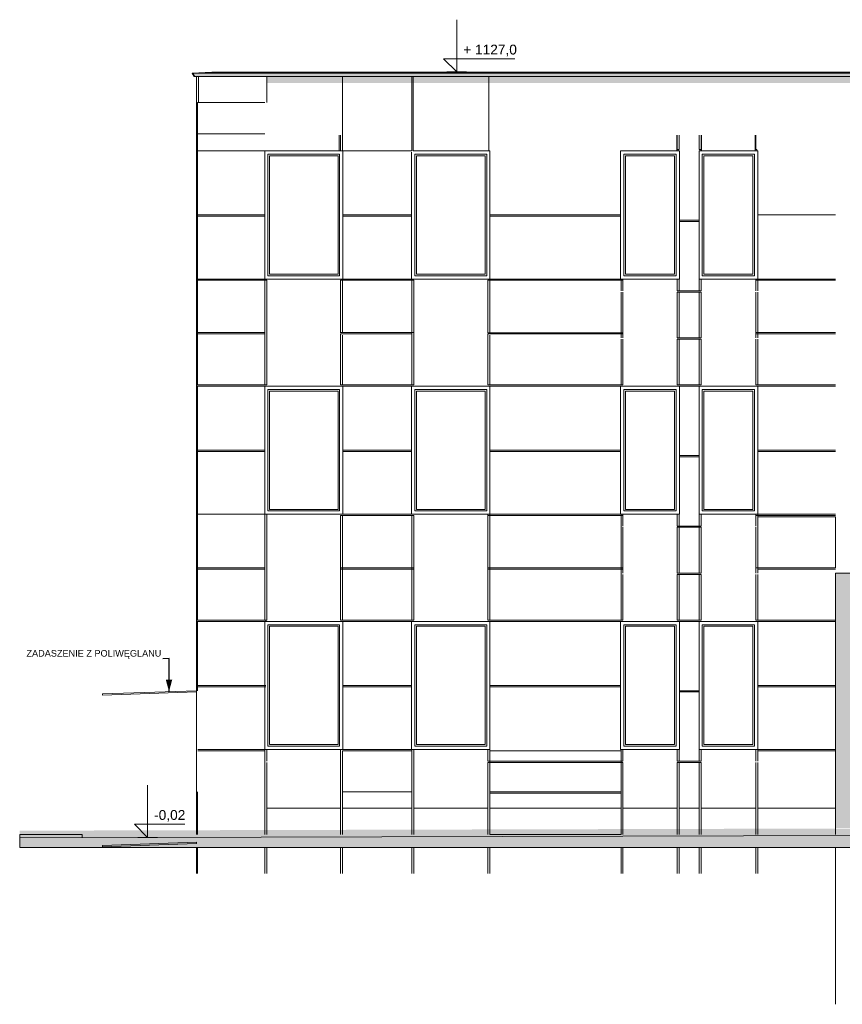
# Model space of a CAD drawing. Header units: millimetres. Extents: x 92834 to 124791, y 16463 to 31532.
# Tile 1 of 2: x 92834 to 105422, y 16463 to 31532. Entities that reach past the tile are written whole.
import ezdxf

# ---------------------------------------------------------------- set-up
doc = ezdxf.new("R2010")
doc.units = ezdxf.units.MM
doc.header["$MEASUREMENT"] = 0
for name, color, linetype, lineweight, true_color in [('Konstrukcja - Belki_Nr_pióra__1', 7, 'Continuous', 13, 0x6879ec), ('Konstrukcja - Belki_Nr_pióra__61', 7, 'Continuous', 18, 0x6a6a6a), ('Nowe_2D - Ogólne_Nr_pióra__102', 7, 'Continuous', 13, 0x3e3e3e), ('Nowe_Konstrukcja - Dachy_Nr_pióra__92', 7, 'Continuous', 13, 0x6a6a6a), ('Nowe_Konstrukcja - Stropy_Nr_pióra__1', 7, 'Continuous', 13, 0x6879ec), ('Nowe_Konstrukcja - Ściany zew_Nr_pióra__61', 7, 'Continuous', 18, 0x6a6a6a), ('Nowe_Konstrukcja - Ściany zew_Nr_pióra__87', 7, 'Continuous', 13, 0x6a6a6a), ('Nowe_Opisy - Etykiety_Nr_pióra__81', 7, 'Continuous', 13, 0x6a6a6a), ('Nowe_Wymiarowanie - Ogólne_Nr_pióra__81', 7, 'Continuous', 13, 0x6a6a6a)]:
    doc.layers.add(name, color=color, linetype=linetype, lineweight=lineweight, true_color=true_color)
for name, color, linetype, lineweight in [('Konstrukcja - Belki_Nr_pióra__21', 7, 'Continuous', 20), ('Konstrukcja - Belki_Nr_pióra__3', 7, 'Continuous', 13), ('Nowe_Konstrukcja - Stropy_Nr_pióra__21', 7, 'Continuous', 20), ('Nowe_Konstrukcja - Ściany zew_Nr_pióra__3', 7, 'Continuous', 13), ('Nowe_Wymiarowanie - Ogólne_Nr_pióra__41', 7, 'Continuous', 13)]:
    doc.layers.add(name, color=color, linetype=linetype, lineweight=lineweight)
doc.layers.add('Nowe_Konstrukcja - Dachy', color=7, linetype='Continuous')
doc.layers.add('Nowe_Wymiarowanie - Ogólne', color=7, linetype='Continuous')
doc.styles.add('STYL_AUTOMATYCZNY_1', font='arial.ttf')
doc.dimstyles.new('STYL_AUTOMATYCZNY__1', dxfattribs={"dimtxt": 0.18, "dimasz": 182.4, "dimexe": 0.18, "dimexo": 0.0625, "dimgap": 0, "dimtad": 0, "dimtih": 1, "dimtoh": 1, "dimdec": 4, "dimzin": 0, "dimdsep": 46, "dimcen": 0.09, "dimadec": 0, "dimazin": 0, "dimtfac": 1, "dimtdec": 4, "dimtmove": 0, "dimatfit": 3, "dimldrblk": 'ARROWHEAD_5', "dimfxl": 0, "dimtolj": 1, "dimtzin": 0, "dimarcsym": 0})
pattern_1 = [(180, (0.002, 19462.98), (1e-08, 68), []), (90, (0.002, 19462.98), (204, 0), [68, -68]), (90, (-102, 19530.98), (204, 0), [68, -68])]
pattern_2 = [(180, (95646.99, 19462.98), (2e-09, 68), []), (90, (95646.98829, 19462.97813), (0.241039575, 0), [68, -68]), (90, (95646.86777, 19530.97813), (0.241039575, 0), [68, -68])]
pattern_3 = [(180, (101355.24, 19462.98), (-34.80544, 68), []), (117.1053947, (101355.24085, 19462.97813), (0.2410395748, 0), [76.3899109, -76.3899109]), (117.1053947, (101320.3149, 19530.97813), (0.2410395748, 0), [76.3899109, -76.3899109])]

# ---------------------------------------------------------------- blocks, each defined once
blk = doc.blocks.new('ElemPrzekroju_2_1')
at = {"layer": 'Nowe_Konstrukcja - Dachy_Nr_pióra__92', "color": 251, "linetype": 'Continuous', "lineweight": 13, "true_color": 0x6a6a6a}
for p, q in [((94100, 18895), (95539, 18945)), ((95539, 18925), (94100, 18875)), ((94100, 18875), (94100, 18895)), ((95539, 18925), (95539, 18945))]:
    blk.add_line(p, q, dxfattribs=at)
blk = doc.blocks.new('Wymiary_1_1', base_point=(99521, 30732))
at = {"layer": 'Nowe_Wymiarowanie - Ogólne_Nr_pióra__81', "color": 251, "linetype": 'Continuous', "lineweight": 13, "true_color": 0x6a6a6a}
for p, q in [((99521, 30732), (99521, 31532)), ((99521, 30732), (99321, 30932)), ((99321, 30932), (99521, 30932)), ((99521, 30932), (100412, 30932)), ((99521, 30732), (99371, 30732)), ((99521, 30732), (99671, 30732))]:
    blk.add_line(p, q, dxfattribs=at)
at = {"layer": 'Nowe_Wymiarowanie - Ogólne_Nr_pióra__41', "color": 7, "lineweight": 13, "insert": (99621, 30972), "char_height": 150, "attachment_point": 7, "style": 'STYL_AUTOMATYCZNY_1'}
blk.add_mtext('\\A1;{\\pql;\\fArial|b0|i0|c238|p0;\\W1.000000;+ 1127,0}', dxfattribs=at)
blk = doc.blocks.new('Wymiary_2_1', base_point=(94791, 19018))
at = {"layer": 'Nowe_Wymiarowanie - Ogólne_Nr_pióra__81', "color": 251, "linetype": 'Continuous', "lineweight": 13, "true_color": 0x6a6a6a}
for p, q in [((94791, 19018), (94791, 19818)), ((94791, 19018), (94591, 19218)), ((94591, 19218), (94791, 19218)), ((94791, 19218), (95360, 19218)), ((94791, 19018), (94641, 19018)), ((94791, 19018), (94941, 19018))]:
    blk.add_line(p, q, dxfattribs=at)
at = {"layer": 'Nowe_Wymiarowanie - Ogólne_Nr_pióra__41', "color": 7, "lineweight": 13, "insert": (94891, 19258), "char_height": 150, "attachment_point": 7, "style": 'STYL_AUTOMATYCZNY_1'}
blk.add_mtext('\\A1;{\\pql;\\fArial|b0|i0|c238|p0;\\W1.000000;-0,02}', dxfattribs=at)
blk = doc.blocks.new('ARROWHEAD_5')
at = {"linetype": 'Continuous', "lineweight": 0}
blk.add_hatch(color=0, dxfattribs=at).paths.add_polyline_path([(-1, 0.2679), (0, 0), (-1, -0.2679)])
at = {"color": 0, "linetype": 'Continuous', "lineweight": 0}
blk.add_line((0, 0), (-1, 0), dxfattribs=at)

msp = doc.modelspace()

# ---------------------------------------------------------------- hatches: boundary and pattern name
at = {"layer": 'Konstrukcja - Belki_Nr_pióra__1', "linetype": 'Continuous', "lineweight": 13, "true_color": 0x6879ec}
h = msp.add_hatch(dxfattribs=at)
h.set_pattern_fill('Cegła___wiązanie_wozówko_57', color=171, style=0, pattern_type=2)
h.set_pattern_definition(pattern_2)
h.paths.add_polyline_path([(95525, 30663), (95525, 30663), (95540, 30663), (95540, 30663)])
h = msp.add_hatch(dxfattribs=at)
h.set_pattern_fill('Cegła___wiązanie_wozówko_57', color=171, style=0, pattern_type=2)
h.set_pattern_definition(pattern_2)
h.paths.add_polyline_path([(95525, 30663), (95525, 30663), (95540, 30663), (95540, 30663)])
h = msp.add_hatch(dxfattribs=at)
h.set_pattern_fill('Cegła___wiązanie_wozówko_57', color=171, style=0, pattern_type=2)
h.set_pattern_definition(pattern_1)
h.paths.add_polyline_path([(95540, 30663), (122235, 30663), (122235, 30663), (95540, 30663)])
h = msp.add_hatch(dxfattribs=at)
h.set_pattern_fill('Cegła___wiązanie_wozówko_57', color=171, style=0, pattern_type=2)
h.set_pattern_definition(pattern_1)
h.paths.add_polyline_path([(95540, 30663), (122235, 30663), (122235, 30663), (95540, 30663)])
at = {"layer": 'Konstrukcja - Belki_Nr_pióra__21', "linetype": 'Continuous', "lineweight": 20}
h = msp.add_hatch(dxfattribs=at)
h.set_pattern_fill('Cegła___wiązanie_wozówko_57', style=0, pattern_type=2)
h.set_pattern_definition([(180, (-0.0003, 26006.618), (67.99995253, 3.3477234), []), (2.818467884, (-0.000255, 26006.617844), (0.241039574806, 0), [68.082308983, -68.082308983]), (2.818467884, (67.879178, 26009.965567), (0.241039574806, 0), [68.082308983, -68.082308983])])
h.paths.add_polyline_path([(95474, 30713), (95489, 30713), (95489, 30713), (95490, 30713), (95789, 30728), (95789, 30728), (95789, 30728), (95775, 30728)])
h = msp.add_hatch(dxfattribs=at)
h.set_pattern_fill('Cegła___wiązanie_wozówko_57', style=0, pattern_type=2)
h.set_pattern_definition(pattern_3)
h.paths.add_polyline_path([(95474, 30713), (95500, 30663), (95515, 30663), (95490, 30713)])
h = msp.add_hatch(dxfattribs=at)
h.set_pattern_fill('Cegła___wiązanie_wozówko_57', style=0, pattern_type=2)
h.set_pattern_definition(pattern_3)
h.paths.add_polyline_path([(95474, 30713), (95500, 30663), (95515, 30663), (95490, 30713)])
msp.add_hatch(color=7, dxfattribs=at).paths.add_polyline_path([(95490, 30713), (122285, 30713), (121985, 30728), (95789, 30728)])
at = {"layer": 'Konstrukcja - Belki_Nr_pióra__61', "linetype": 'Continuous', "lineweight": 18, "true_color": 0x6a6a6a}
msp.add_hatch(color=251, dxfattribs=at).paths.add_polyline_path([(122285, 30713), (95490, 30713), (95515, 30663), (122259, 30663)])
at = {"layer": 'Nowe_2D - Ogólne_Nr_pióra__102', "linetype": 'Continuous', "lineweight": 13, "true_color": 0x3e3e3e}
msp.add_hatch(color=250, dxfattribs=at).paths.add_polyline_path([(106020, 23063), (105320, 23063), (105320, 19163), (106020, 19163), (106020, 22463), (111740, 22463), (111740, 19170), (112440, 19170), (112440, 23063), (111740, 23063)])
at = {"layer": 'Nowe_Konstrukcja - Stropy_Nr_pióra__21', "linetype": 'Continuous', "lineweight": 20}
msp.add_hatch(color=7, dxfattribs=at).paths.add_polyline_path([(92834, 18863), (124791, 18863), (123776, 19170), (111739, 19170), (92834, 19120)])
at = {"layer": 'Nowe_Konstrukcja - Ściany zew_Nr_pióra__61', "linetype": 'Continuous', "lineweight": 18, "true_color": 0x6a6a6a}
msp.add_hatch(color=251, dxfattribs=at).paths.add_polyline_path([(96615, 30663), (96615, 30564), (122190, 30564), (122190, 30663)])

# ---------------------------------------------------------------- linework, layer by layer
at = {"layer": 'Konstrukcja - Belki_Nr_pióra__1', "color": 171, "linetype": 'Continuous', "lineweight": 13, "true_color": 0x6879ec}
for q in [(122235, 30663), (95540, 30663)]:
    msp.add_line((95540, 30663), q, dxfattribs=at)
at = {"layer": 'Konstrukcja - Belki_Nr_pióra__21', "color": 7, "linetype": 'Continuous', "lineweight": 20}
for p, q in [((95474, 30713), (95500, 30663)), ((95474, 30713), (95490, 30713)), ((95789, 30728), (95490, 30713)), ((95490, 30713), (95515, 30663)), ((95490, 30713), (122285, 30713)), ((95500, 30663), (95515, 30663)), ((95515, 30663), (122259, 30663)), ((95525, 30663), (95540, 30663)), ((95775, 30728), (95789, 30728)), ((95789, 30728), (121985, 30728))]:
    msp.add_line(p, q, dxfattribs=at)
at = {"layer": 'Konstrukcja - Belki_Nr_pióra__3', "color": 7, "linetype": 'Continuous', "lineweight": 13}
msp.add_line((95775, 30728), (95474, 30713), dxfattribs=at)
at = {"layer": 'Nowe_Konstrukcja - Dachy_Nr_pióra__92', "color": 251, "linetype": 'Continuous', "lineweight": 13, "true_color": 0x6a6a6a}
for p, q in [((94100, 21213), (95540, 21263)), ((95540, 21243), (95540, 21263)), ((95540, 21243), (94100, 21193)), ((94100, 21193), (94100, 21213))]:
    msp.add_line(p, q, dxfattribs=at)
at = {"layer": 'Nowe_Konstrukcja - Stropy_Nr_pióra__1', "color": 171, "linetype": 'Continuous', "lineweight": 13, "true_color": 0x6879ec}
for p, q in [((92834, 19063), (92865, 19063)), ((92834, 19063), (92834, 19013)), ((92834, 19013), (92834, 18863)), ((92865, 19063), (92958, 19063)), ((92958, 19063), (93058, 19063)), ((93058, 19063), (93166, 19063)), ((93166, 19063), (93280, 19063)), ((93280, 19063), (93400, 19063)), ((93400, 19063), (93525, 19063)), ((93525, 19063), (93656, 19063)), ((93656, 19063), (93791, 19063)), ((93791, 19013), (93791, 19063))]:
    msp.add_line(p, q, dxfattribs=at)
at = {"layer": 'Nowe_Konstrukcja - Stropy_Nr_pióra__21', "color": 7, "linetype": 'Continuous', "lineweight": 20}
for p, q in [((111740, 19063), (92834, 19013)), ((124791, 18863), (92834, 18863))]:
    msp.add_line(p, q, dxfattribs=at)
at = {"layer": 'Nowe_Konstrukcja - Ściany zew_Nr_pióra__3', "color": 7, "linetype": 'Continuous', "lineweight": 13}
for p, q in [((96630, 29473), (96630, 27613)), ((97730, 29473), (96630, 29473)), ((96655, 29448), (96655, 27638)), ((97705, 29448), (96655, 29448)), ((97705, 27638), (97705, 29448)), ((97730, 27613), (97730, 29473)), ((98880, 27613), (98880, 29473)), ((98880, 29473), (99980, 29473)), ((98905, 27638), (98905, 29448)), ((98905, 29448), (99955, 29448)), ((99955, 29448), (99955, 27638)), ((99980, 29473), (99980, 27613)), ((102080, 29473), (102080, 27613)), ((102880, 29473), (102080, 29473)), ((102105, 29448), (102105, 27638)), ((102855, 29448), (102105, 29448)), ((102855, 27638), (102855, 29448)), ((102880, 27613), (102880, 29473)), ((103280, 27613), (103280, 29473)), ((103280, 29473), (104080, 29473)), ((103305, 27638), (103305, 29448)), ((103305, 29448), (104055, 29448)), ((104055, 29448), (104055, 27638)), ((104080, 29473), (104080, 27613)), ((96630, 27613), (97730, 27613)), ((96655, 27638), (97705, 27638)), ((99980, 27613), (98880, 27613)), ((99955, 27638), (98905, 27638)), ((102080, 27613), (102880, 27613)), ((102105, 27638), (102855, 27638)), ((104080, 27613), (103280, 27613)), ((104055, 27638), (103305, 27638)), ((96615, 27563), (96585, 27563)), ((97774, 27563), (97744, 27563)), ((98834, 27563), (98864, 27563)), ((99997, 27563), (100027, 27563)), ((96630, 25873), (96630, 24013)), ((97730, 25873), (96630, 25873)), ((96655, 25848), (96655, 24038)), ((97705, 25848), (96655, 25848)), ((97705, 24038), (97705, 25848)), ((97730, 24013), (97730, 25873)), ((98880, 24013), (98880, 25873)), ((98880, 25873), (99980, 25873)), ((98905, 24038), (98905, 25848)), ((98905, 25848), (99955, 25848)), ((99955, 25848), (99955, 24038)), ((99980, 25873), (99980, 24013)), ((102080, 25873), (102080, 24013)), ((102880, 25873), (102080, 25873)), ((102105, 25848), (102105, 24038)), ((102855, 25848), (102105, 25848)), ((102855, 24038), (102855, 25848)), ((102880, 24013), (102880, 25873)), ((103280, 24013), (103280, 25873)), ((103280, 25873), (104080, 25873)), ((103305, 24038), (103305, 25848)), ((103305, 25848), (104055, 25848)), ((104055, 25848), (104055, 24038)), ((104080, 25873), (104080, 24013)), ((96615, 23963), (96585, 23963)), ((96630, 24013), (97730, 24013)), ((96655, 24038), (97705, 24038)), ((97774, 23963), (97744, 23963)), ((98834, 23963), (98864, 23963)), ((99980, 24013), (98880, 24013)), ((99955, 24038), (98905, 24038)), ((99997, 23963), (100027, 23963)), ((102080, 24013), (102880, 24013)), ((102105, 24038), (102855, 24038)), ((104080, 24013), (103280, 24013)), ((104055, 24038), (103305, 24038)), ((96630, 22273), (96630, 20413)), ((97730, 22273), (96630, 22273)), ((96655, 22248), (96655, 20438)), ((97705, 22248), (96655, 22248)), ((97705, 20438), (97705, 22248)), ((97730, 20413), (97730, 22273)), ((98880, 20413), (98880, 22273)), ((98880, 22273), (99980, 22273)), ((98905, 20438), (98905, 22248)), ((98905, 22248), (99955, 22248)), ((99955, 22248), (99955, 20438)), ((99980, 22273), (99980, 20413)), ((102080, 22273), (102080, 20413)), ((102880, 22273), (102080, 22273)), ((102105, 22248), (102105, 20438)), ((102855, 22248), (102105, 22248)), ((102855, 20438), (102855, 22248)), ((102880, 20413), (102880, 22273)), ((103280, 20413), (103280, 22273)), ((103280, 22273), (104080, 22273)), ((103305, 20438), (103305, 22248)), ((103305, 22248), (104055, 22248)), ((104055, 22248), (104055, 20438)), ((104080, 22273), (104080, 20413)), ((96615, 20363), (96585, 20363)), ((96630, 20413), (97730, 20413)), ((96655, 20438), (97705, 20438)), ((97774, 20363), (97744, 20363)), ((98834, 20363), (98864, 20363)), ((99980, 20413), (98880, 20413)), ((99955, 20438), (98905, 20438)), ((99997, 20363), (100027, 20363)), ((102080, 20413), (102880, 20413)), ((102105, 20438), (102855, 20438)), ((104080, 20413), (103280, 20413)), ((104055, 20438), (103305, 20438))]:
    msp.add_line(p, q, dxfattribs=at)
at = {"layer": 'Nowe_Konstrukcja - Ściany zew_Nr_pióra__61', "color": 251, "linetype": 'Continuous', "lineweight": 18, "true_color": 0x6a6a6a, "flags": 128}
for points in [[(98834, 29523), (98834, 30663), (97774, 30663), (97774, 29523)], [(98854, 30663), (98854, 29523), (100012, 29523), (100012, 30663)], [(105320, 23925), (104127, 23925), (104127, 23143), (105320, 23143)], [(97774, 20343), (98834, 20343), (98834, 19713), (97774, 19713)], [(100027, 20343), (102036, 20343), (102036, 19713), (100027, 19713)], [(100027, 19693), (102036, 19693), (102036, 19063), (100027, 19063)]]:
    msp.add_lwpolyline(points, close=True, dxfattribs=at)
at = {"layer": 'Nowe_Konstrukcja - Ściany zew_Nr_pióra__87', "color": 251, "linetype": 'Continuous', "lineweight": 13, "true_color": 0x6a6a6a}
for p, q in [((95540, 30663), (95540, 29543)), ((95570, 30263), (95570, 30663)), ((96615, 30663), (96615, 30263)), ((95555, 30263), (95560, 30263)), ((95555, 29523), (95555, 30263)), ((95560, 30263), (96585, 30263)), ((95560, 29783), (96585, 29783)), ((97724, 29763), (97724, 29523)), ((97744, 29523), (97744, 29763)), ((97774, 29763), (97774, 29543)), ((98834, 29543), (98834, 29763)), ((102890, 29763), (102890, 29523)), ((102895, 29763), (102895, 29543)), ((102925, 29763), (102925, 29543)), ((103232, 29543), (103232, 29763)), ((103262, 29763), (103262, 29543)), ((103267, 29523), (103267, 29763)), ((104087, 29763), (104087, 29523)), ((104097, 29763), (104097, 29543)), ((95540, 29523), (95540, 29543)), ((100012, 29523), (100012, 29543)), ((102910, 29543), (102895, 29543)), ((102925, 29543), (102910, 29543)), ((102910, 29523), (102910, 29543)), ((103247, 29543), (103232, 29543)), ((103247, 29543), (103247, 29523)), ((103262, 29543), (103247, 29543)), ((104112, 29543), (104097, 29543)), ((104112, 29523), (104112, 29543)), ((95540, 28463), (95540, 29523)), ((95555, 28443), (95555, 29523)), ((95560, 29523), (96600, 29523)), ((96585, 29523), (96585, 28443)), ((96600, 29523), (96615, 29523)), ((96615, 29523), (96644, 29523)), ((96644, 29523), (97724, 29523)), ((97724, 29523), (97744, 29523)), ((97744, 29523), (97774, 29523)), ((97774, 29523), (97780, 29523)), ((97780, 29523), (97780, 28463)), ((98830, 29523), (98834, 29523)), ((98830, 28463), (98830, 29503)), ((98902, 29523), (99982, 29523)), ((99982, 29523), (99997, 29523)), ((99997, 29523), (100012, 29523)), ((100027, 29525), (100012, 29525)), ((100012, 29523), (100027, 29523)), ((100027, 29523), (100030, 29523)), ((100030, 29523), (100030, 28463)), ((102030, 28463), (102030, 29523)), ((102030, 29523), (102036, 29523)), ((102036, 29523), (102051, 29523)), ((102051, 29523), (102066, 29523)), ((102066, 29523), (102070, 29523)), ((102070, 29523), (102890, 29523)), ((102890, 29523), (102895, 29523)), ((102895, 29523), (102910, 29523)), ((102910, 29523), (102925, 29523)), ((102925, 29523), (102930, 29523)), ((102930, 29523), (102930, 28463)), ((103230, 28463), (103230, 29523)), ((103230, 29523), (103232, 29523)), ((103232, 29523), (103247, 29523)), ((103247, 29523), (103262, 29523)), ((103262, 29523), (103267, 29523)), ((103267, 29523), (104087, 29523)), ((104087, 29523), (104097, 29523)), ((104097, 29523), (104112, 29523)), ((104112, 29523), (104127, 29523)), ((104127, 29523), (104130, 29523)), ((104130, 29523), (104130, 28463)), ((95560, 28543), (96585, 28543)), ((95560, 28523), (96585, 28523)), ((98830, 28543), (97780, 28543)), ((97780, 28523), (98830, 28523)), ((102030, 28543), (100030, 28543)), ((100030, 28523), (102030, 28523)), ((105320, 28543), (104130, 28543)), ((95540, 28443), (95540, 28463)), ((95540, 27363), (95540, 28443)), ((95555, 27363), (95555, 28443)), ((96585, 28443), (96585, 27563)), ((97780, 28463), (97780, 28443)), ((97780, 28443), (97780, 27563)), ((98830, 28463), (98830, 28443)), ((98830, 28443), (98830, 27563)), ((100030, 28463), (100030, 28443)), ((100030, 28443), (100030, 27563)), ((102030, 28463), (102030, 28443)), ((102030, 28443), (102030, 27563)), ((102930, 28463), (102930, 28443)), ((103230, 28463), (102930, 28463)), ((102930, 28443), (102930, 27563)), ((102930, 28443), (103230, 28443)), ((103230, 28463), (103230, 28443)), ((103230, 28443), (103230, 27563)), ((104130, 28463), (104130, 28443)), ((104130, 28443), (104130, 27563)), ((95540, 27543), (95540, 27563)), ((95560, 27563), (95540, 27563)), ((95540, 27543), (95560, 27543)), ((95560, 27563), (96600, 27563)), ((95560, 27543), (96600, 27543)), ((96585, 27543), (96585, 27383)), ((96615, 27563), (96600, 27563)), ((96600, 27543), (96615, 27543)), ((96615, 27563), (97744, 27563)), ((96615, 27543), (96615, 27383)), ((98864, 27563), (97744, 27563)), ((97744, 27363), (97744, 27544)), ((97744, 27543), (98864, 27543)), ((97774, 27563), (97780, 27563)), ((97774, 27363), (97774, 27544)), ((98834, 27563), (98830, 27563)), ((98834, 27544), (98834, 27363)), ((98864, 27563), (99997, 27563)), ((98864, 27544), (98864, 27363)), ((102066, 27563), (99997, 27563)), ((99997, 27363), (99997, 27543)), ((99997, 27543), (102066, 27543)), ((100027, 27563), (100030, 27563)), ((100027, 27363), (100027, 27543)), ((102036, 27563), (102030, 27563)), ((102036, 27563), (102066, 27563)), ((102036, 27563), (102036, 27383)), ((102066, 27563), (102895, 27563)), ((102066, 27563), (102066, 27383)), ((102895, 27563), (102925, 27563)), ((102895, 27383), (102895, 27563)), ((102925, 27563), (102930, 27563)), ((102925, 27383), (102925, 27563)), ((103232, 27563), (103230, 27563)), ((103232, 27563), (103262, 27563)), ((103232, 27563), (103232, 27383)), ((103262, 27563), (104097, 27563)), ((103262, 27563), (103262, 27383)), ((104097, 27563), (104127, 27563)), ((104097, 27383), (104097, 27563)), ((105320, 27563), (104097, 27563)), ((104097, 27543), (105320, 27543)), ((104127, 27563), (104130, 27563)), ((104127, 27383), (104127, 27563)), ((95540, 26663), (95540, 27363)), ((95555, 26643), (95555, 27363)), ((96585, 27383), (96585, 26643)), ((96615, 27383), (96615, 26643)), ((97744, 26742), (97744, 27363)), ((97774, 26742), (97774, 27363)), ((98834, 27363), (98834, 26643)), ((98864, 27363), (98864, 26643)), ((99997, 26742), (99997, 27363)), ((100027, 26742), (100027, 27363)), ((102036, 27363), (102036, 26663)), ((102066, 27363), (102066, 26663)), ((103262, 27383), (102895, 27383)), ((102895, 26663), (102895, 27363)), ((102895, 27363), (103262, 27363)), ((102925, 26663), (102925, 27363)), ((103232, 27363), (103232, 26663)), ((103262, 27363), (103262, 26663)), ((104097, 26663), (104097, 27363)), ((104127, 26663), (104127, 27363)), ((96585, 26743), (95560, 26743)), ((95560, 26723), (96585, 26723)), ((98864, 26743), (97744, 26743)), ((97744, 26723), (98834, 26723)), ((97744, 26643), (97744, 26723)), ((97774, 25943), (97774, 26702)), ((102066, 26742), (99997, 26742)), ((99997, 25943), (99997, 26723)), ((99997, 26723), (102066, 26723)), ((100027, 25943), (100027, 26702)), ((105320, 26743), (104097, 26743)), ((104097, 26723), (105320, 26723)), ((95540, 26643), (95540, 26663)), ((95540, 25943), (95540, 26643)), ((95555, 25943), (95555, 26643)), ((96585, 26643), (96585, 25943)), ((96615, 26643), (96615, 25943)), ((97744, 25943), (97744, 26643)), ((98834, 26643), (98834, 25943)), ((98864, 26643), (98864, 25943)), ((102036, 26643), (102036, 25943)), ((102066, 26643), (102066, 25943)), ((103262, 26663), (102895, 26663)), ((102895, 25943), (102895, 26643)), ((102895, 26643), (103262, 26643)), ((102925, 25943), (102925, 26643)), ((103232, 26643), (103232, 25943)), ((103262, 26643), (103262, 25943)), ((104097, 25943), (104097, 26643)), ((104127, 25943), (104127, 26643)), ((95540, 25923), (95540, 25943)), ((95560, 25943), (95540, 25943)), ((95540, 24863), (95540, 25923)), ((95540, 25923), (95560, 25923)), ((95555, 24863), (95555, 25923)), ((95560, 25943), (96600, 25943)), ((95560, 25923), (96600, 25923)), ((96585, 25923), (96585, 24863)), ((96615, 25943), (96600, 25943)), ((96600, 25923), (96615, 25923)), ((96615, 25923), (97744, 25923)), ((98864, 25943), (97744, 25943)), ((97744, 25923), (98864, 25923)), ((97780, 25923), (97780, 24863)), ((98830, 24863), (98830, 25923)), ((98864, 25923), (99997, 25923)), ((102066, 25943), (99997, 25943)), ((99997, 25923), (102066, 25923)), ((100030, 25923), (100030, 24863)), ((102030, 24863), (102030, 25923)), ((102066, 25923), (102895, 25923)), ((103262, 25943), (102895, 25943)), ((102895, 25923), (103262, 25923)), ((102930, 25923), (102930, 24863)), ((103230, 24863), (103230, 25923)), ((103262, 25923), (104097, 25923)), ((105320, 25943), (104097, 25943)), ((104097, 25923), (105320, 25923)), ((104130, 25923), (104130, 24863)), ((95560, 24943), (96585, 24943)), ((95560, 24923), (96585, 24923)), ((98830, 24943), (97780, 24943)), ((97780, 24923), (98830, 24923)), ((102030, 24943), (100030, 24943)), ((100030, 24923), (102030, 24923)), ((105320, 24943), (104130, 24943)), ((104130, 24923), (105320, 24923)), ((95540, 24843), (95540, 24863)), ((95540, 23783), (95540, 24843)), ((95555, 23783), (95555, 24863)), ((96585, 24863), (96585, 23783)), ((97780, 24863), (97780, 24843)), ((97780, 24843), (97780, 23963)), ((98830, 24863), (98830, 24843)), ((98830, 24843), (98830, 23963)), ((100030, 24863), (100030, 24843)), ((100030, 24843), (100030, 23963)), ((102030, 24863), (102030, 24843)), ((102030, 24843), (102030, 23963)), ((102930, 24863), (102930, 24843)), ((103230, 24863), (102930, 24863)), ((102930, 24843), (102930, 23963)), ((102930, 24843), (103230, 24843)), ((103230, 24863), (103230, 24843)), ((103230, 24843), (103230, 23963)), ((104130, 24863), (104130, 24843)), ((104130, 24843), (104130, 23963)), ((95560, 23963), (96600, 23963)), ((96615, 23963), (97744, 23963)), ((96615, 23963), (96615, 23783)), ((98864, 23963), (97744, 23963)), ((97774, 23963), (97780, 23963)), ((98834, 23963), (98830, 23963)), ((98864, 23963), (99997, 23963)), ((102066, 23963), (99997, 23963)), ((99997, 23763), (99997, 23963)), ((100027, 23963), (100030, 23963)), ((100027, 23763), (100027, 23963)), ((102036, 23963), (102030, 23963)), ((102036, 23963), (102066, 23963)), ((102036, 23963), (102036, 23763)), ((102066, 23963), (102895, 23963)), ((102066, 23963), (102066, 23783)), ((102895, 23963), (102925, 23963)), ((102895, 23783), (102895, 23963)), ((102925, 23963), (102930, 23963)), ((102925, 23783), (102925, 23963)), ((103232, 23963), (103230, 23963)), ((103232, 23963), (103262, 23963)), ((103232, 23963), (103232, 23783)), ((103262, 23963), (104097, 23963)), ((103262, 23963), (103262, 23783)), ((104097, 23963), (104127, 23963)), ((104097, 23783), (104097, 23963)), ((105320, 23963), (104097, 23963)), ((104127, 23963), (104130, 23963)), ((104127, 23783), (104127, 23963)), ((97744, 23783), (97744, 23945)), ((97744, 23943), (98864, 23943)), ((97774, 23783), (97774, 23945)), ((98834, 23945), (98834, 23763)), ((98864, 23945), (98864, 23759)), ((99997, 23943), (102066, 23943)), ((104097, 23943), (105320, 23943)), ((95540, 23763), (95540, 23783)), ((95540, 23063), (95540, 23763)), ((95555, 23063), (95555, 23783)), ((96585, 23783), (96585, 23043)), ((96615, 23783), (96615, 23063)), ((97744, 23043), (97744, 23783)), ((97774, 23043), (97774, 23783)), ((98834, 23763), (98834, 23063)), ((98864, 23763), (98864, 23063)), ((99997, 23063), (99997, 23763)), ((100027, 23063), (100027, 23763)), ((102036, 23763), (102036, 23063)), ((102066, 23763), (102066, 23063)), ((103262, 23783), (102895, 23783)), ((102895, 23063), (102895, 23763)), ((102895, 23763), (103262, 23763)), ((102925, 23063), (102925, 23763)), ((103232, 23763), (103232, 23063)), ((103262, 23763), (103262, 23063)), ((104097, 23063), (104097, 23763)), ((104127, 23063), (104127, 23763)), ((95540, 23043), (95540, 23063)), ((95555, 22343), (95555, 23063)), ((96585, 23143), (95560, 23143)), ((95560, 23123), (96585, 23123)), ((96615, 23063), (96615, 22343)), ((98864, 23143), (97744, 23143)), ((97744, 23123), (98864, 23123)), ((98834, 23063), (98834, 22343)), ((98864, 23063), (98864, 22343)), ((102066, 23143), (99997, 23143)), ((99997, 23123), (102066, 23123)), ((99997, 22343), (99997, 23063)), ((100027, 22343), (100027, 23063)), ((102036, 23063), (102036, 22343)), ((103262, 23063), (102895, 23063)), ((105320, 23143), (104097, 23143)), ((104127, 23123), (105320, 23123)), ((106020, 23063), (105320, 23063)), ((105320, 19063), (105320, 23063)), ((95540, 22343), (95540, 23043)), ((96585, 23043), (96585, 22343)), ((97744, 22343), (97744, 23043)), ((97774, 22343), (97774, 23043)), ((102066, 23043), (102066, 22343)), ((102895, 22343), (102895, 23043)), ((102895, 23043), (103262, 23043)), ((102925, 22343), (102925, 23043)), ((103232, 23043), (103232, 22343)), ((103262, 23043), (103262, 22343)), ((104097, 22343), (104097, 23043)), ((104127, 22343), (104127, 23043)), ((95540, 22323), (95540, 22343)), ((95560, 22343), (95540, 22343)), ((95540, 21263), (95540, 22323)), ((95540, 22323), (95560, 22323)), ((95555, 21263), (95555, 22323)), ((95560, 22343), (96600, 22343)), ((95560, 22323), (96600, 22323)), ((96585, 22323), (96585, 21243)), ((96615, 22343), (96600, 22343)), ((96600, 22343), (96600, 22323)), ((96600, 22323), (96615, 22323)), ((96615, 22323), (97744, 22323)), ((98864, 22343), (97744, 22343)), ((97744, 22323), (98864, 22323)), ((97780, 22323), (97780, 21263)), ((98830, 21263), (98830, 22323)), ((98864, 22323), (99997, 22323)), ((102066, 22343), (99997, 22343)), ((99997, 22323), (102066, 22323)), ((100030, 22323), (100030, 21263)), ((102030, 21263), (102030, 22323)), ((102066, 22323), (102895, 22323)), ((103262, 22343), (102895, 22343)), ((102895, 22323), (103262, 22323)), ((102930, 22323), (102930, 21263)), ((103230, 21263), (103230, 22323)), ((103262, 22323), (104097, 22323)), ((105320, 22343), (104097, 22343)), ((104097, 22323), (105320, 22323)), ((104130, 22323), (104130, 21263)), ((95540, 21243), (95540, 21263)), ((95560, 21343), (96600, 21343)), ((95560, 21323), (96600, 21323)), ((98830, 21343), (97780, 21343)), ((97780, 21323), (98830, 21323)), ((97780, 21263), (97780, 21243)), ((98830, 21263), (98830, 21243)), ((102030, 21343), (100030, 21343)), ((100030, 21323), (102030, 21323)), ((100030, 21263), (100030, 21243)), ((102030, 21263), (102030, 21243)), ((102930, 21263), (102930, 21243)), ((103230, 21263), (102930, 21263)), ((103230, 21263), (103230, 21243)), ((105320, 21343), (104130, 21343)), ((104130, 21323), (105320, 21323)), ((104130, 21263), (104130, 21243)), ((95540, 20183), (95540, 21243)), ((96585, 21243), (96585, 20163)), ((97780, 21243), (97780, 20363)), ((98830, 21243), (98830, 20363)), ((100030, 21243), (100030, 20363)), ((102030, 21243), (102030, 20363)), ((102930, 21243), (102930, 20363)), ((102930, 21243), (103230, 21243)), ((103230, 21243), (103230, 20363)), ((104130, 21243), (104130, 20363)), ((95560, 20363), (96600, 20363)), ((96615, 20363), (97744, 20363)), ((96615, 20363), (96615, 20183)), ((98864, 20363), (97744, 20363)), ((97744, 19713), (97744, 20363)), ((97774, 20363), (97780, 20363)), ((98834, 20363), (98830, 20363)), ((98834, 20363), (98834, 20163)), ((98864, 20363), (99997, 20363)), ((98864, 20363), (98864, 20163)), ((99997, 20183), (99997, 20363)), ((100027, 20363), (100030, 20363)), ((100027, 20183), (100027, 20363)), ((102036, 20363), (102030, 20363)), ((102036, 20363), (102066, 20363)), ((102036, 20363), (102036, 20183)), ((102066, 20363), (102895, 20363)), ((102066, 20363), (102066, 20183)), ((102895, 20363), (102925, 20363)), ((102895, 20183), (102895, 20363)), ((102925, 20363), (102930, 20363)), ((102925, 20183), (102925, 20363)), ((103232, 20363), (103230, 20363)), ((103232, 20363), (103262, 20363)), ((103232, 20363), (103232, 20183)), ((103262, 20363), (104097, 20363)), ((103262, 20363), (103262, 20183)), ((104097, 20363), (104127, 20363)), ((104097, 20183), (104097, 20363)), ((105320, 20363), (104097, 20363)), ((104127, 20363), (104130, 20363)), ((104127, 20183), (104127, 20363)), ((95560, 20343), (96585, 20343)), ((97774, 19463), (97774, 20322)), ((104127, 20343), (105320, 20343)), ((95540, 20163), (95540, 20183)), ((95540, 19463), (95540, 20163)), ((96585, 20163), (96585, 19463)), ((96615, 20163), (96615, 19463)), ((97744, 19463), (97744, 20163)), ((98834, 20163), (98834, 19463)), ((98864, 20163), (98864, 19463)), ((102066, 20183), (99997, 20183)), ((99997, 19463), (99997, 20163)), ((99997, 20163), (102066, 20163)), ((100027, 19463), (100027, 20163)), ((102036, 20163), (102036, 19463)), ((102066, 20163), (102066, 19463)), ((103262, 20183), (102895, 20183)), ((102895, 19463), (102895, 20163)), ((102895, 20163), (103262, 20163)), ((102925, 19463), (102925, 20163)), ((103232, 20163), (103232, 19463)), ((103262, 20163), (103262, 19463)), ((104097, 19463), (104097, 20163)), ((104127, 19463), (104127, 20163)), ((95555, 19063), (95553, 19713)), ((95540, 19063), (95540, 19463)), ((96585, 19063), (96585, 19463)), ((97744, 19463), (96615, 19463)), ((96615, 19463), (96615, 19063)), ((97744, 19063), (97744, 19463)), ((98834, 19463), (97774, 19463)), ((97774, 19463), (97774, 19063)), ((98834, 19063), (98834, 19463)), ((99997, 19463), (98864, 19463)), ((98864, 19463), (98864, 19063)), ((99997, 19063), (99997, 19463)), ((102036, 19463), (100027, 19463)), ((100027, 19463), (100027, 19063)), ((102036, 19063), (102036, 19463)), ((102895, 19463), (102066, 19463)), ((102066, 19463), (102066, 19063)), ((102895, 19063), (102895, 19463)), ((103232, 19463), (102925, 19463)), ((102925, 19463), (102925, 19063)), ((103232, 19063), (103232, 19463)), ((104097, 19463), (103262, 19463)), ((103262, 19463), (103262, 19063)), ((104097, 19063), (104097, 19463)), ((105320, 19463), (104127, 19463)), ((104127, 19463), (104127, 19063)), ((95540, 18463), (95540, 18863)), ((95555, 18463), (95555, 18863)), ((96585, 18463), (96585, 18863)), ((96615, 18863), (96615, 18463)), ((97744, 18463), (97744, 18863)), ((97774, 18863), (97774, 18463)), ((98834, 18463), (98834, 18863)), ((98864, 18863), (98864, 18463)), ((99997, 18463), (99997, 18863)), ((100027, 18863), (100027, 18463)), ((102036, 18463), (102036, 18863)), ((102066, 18863), (102066, 18463)), ((102895, 18463), (102895, 18863)), ((102925, 18863), (102925, 18463)), ((103232, 18463), (103232, 18863)), ((103262, 18863), (103262, 18463)), ((104097, 18463), (104097, 18863)), ((104127, 18863), (104127, 18463)), ((105320, 16463), (105320, 18863))]:
    msp.add_line(p, q, dxfattribs=at)

# ---------------------------------------------------------------- block references
at = {"layer": 'Nowe_Konstrukcja - Dachy', "lineweight": 0}
msp.add_blockref('ElemPrzekroju_2_1', (0, 0), dxfattribs=at)
at = {"layer": 'Nowe_Wymiarowanie - Ogólne', "color": 251, "linetype": 'Continuous', "lineweight": 13, "true_color": 0x6a6a6a}
for name, p in [('Wymiary_1_1', (99521, 30732)), ('Wymiary_2_1', (94791, 19018))]:
    msp.add_blockref(name, p, dxfattribs=at)

# ---------------------------------------------------------------- texts
at = {"layer": 'Nowe_Opisy - Etykiety_Nr_pióra__81', "color": 251, "linetype": 'Continuous', "lineweight": 13, "true_color": 0x6a6a6a, "insert": (93970, 21754), "char_height": 100, "attachment_point": 8, "style": 'STYL_AUTOMATYCZNY_1'}
msp.add_mtext('\\A1;{\\pqc;\\fArial|b0|i0|c238|p0;\\W1.000000;ZADASZENIE Z POLIWĘGLANU}', dxfattribs=at)

# ---------------------------------------------------------------- leaders
at = {"layer": 'Nowe_Opisy - Etykiety_Nr_pióra__81', "color": 251, "linetype": 'Continuous', "lineweight": 13, "true_color": 0x6a6a6a, "annotation_type": 0, "has_hookline": 1, "hookline_direction": 1, "text_width": 2049}
msp.add_leader([(95119, 21248), (95119, 21754), (95023, 21748)], dimstyle='STYL_AUTOMATYCZNY__1', dxfattribs=at)

doc.saveas('drawing.dxf')
